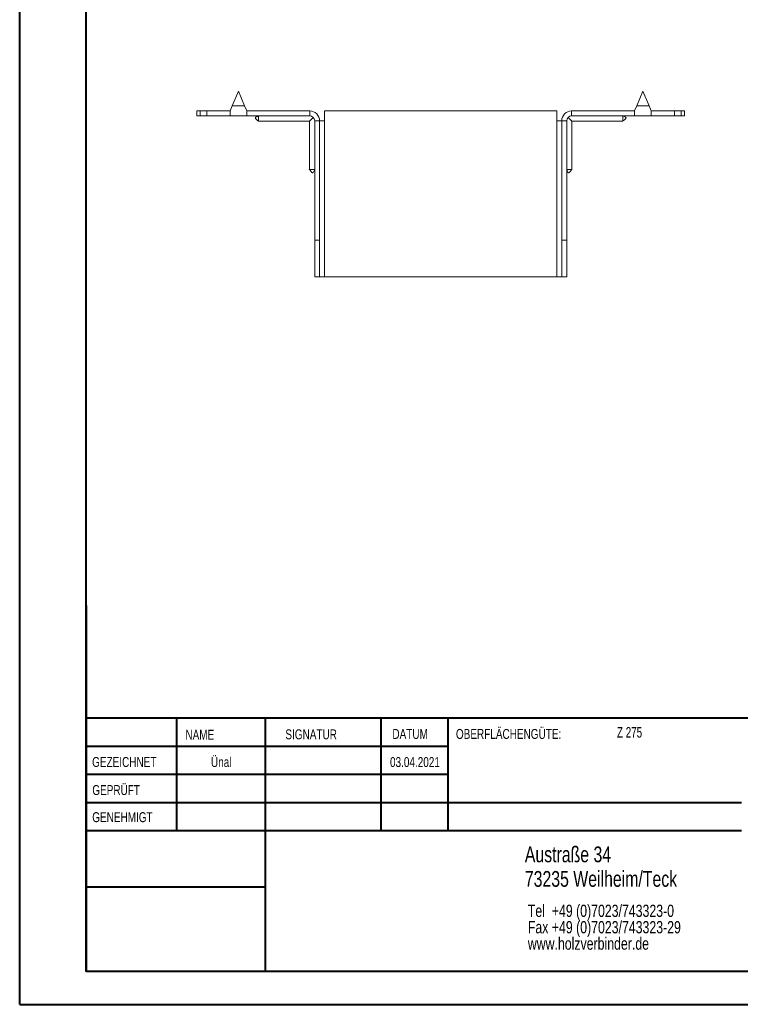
# Model space of a CAD drawing. Header units: millimetres. Extents: x 0 to 210, y 0 to 297.
# Tile 1 of 6: x 0 to 109, y 0 to 149. Entities that reach past the tile are written whole.
import ezdxf

# ---------------------------------------------------------------- set-up
doc = ezdxf.new("R2010")
doc.units = ezdxf.units.MM
doc.styles.add('SLDTEXTSTYLE0', font='TXT', dxfattribs={"width": 0.75})
doc.styles.add('SLDTEXTSTYLE2', font='TXT', dxfattribs={"width": 0.7})

# ---------------------------------------------------------------- blocks, each defined once
blk = doc.blocks.new('SW_NOTE_0')
at = {"color": 0, "linetype": 'Continuous', "lineweight": 0, "char_height": 1.8521, "attachment_point": 1, "style": 'SLDTEXTSTYLE0'}
for s, insert in [('Tel  +49 (0)7023/743323-0', (0, 2.39)), ('Fax +49 (0)7023/743323-29', (0, -0.08)), ('www.holzverbinder.de', (0, -2.55))]:
    blk.add_mtext(s, dxfattribs=dict(at, insert=insert))

msp = doc.modelspace()

# ---------------------------------------------------------------- linework, layer by layer
at = {"color": 7, "linetype": 'Continuous', "lineweight": 40}
for p, q in [((0.08, 0.21), (0.08, 297.21)), ((10.08, 5.21), (10.08, 292.21)), ((10.11, 60.37), (10.11, 5.12)), ((205.08, 43.37), (10.11, 43.37)), ((23.71, 43.37), (23.71, 26.37)), ((37.1, 43.37), (37.1, 5.12)), ((54.51, 43.37), (54.51, 26.37)), ((64.71, 26.37), (64.71, 43.37)), ((64.71, 39.1), (10.11, 39.1)), ((64.71, 34.87), (10.11, 34.87)), ((108.91, 30.62), (10.11, 30.62)), ((108.91, 26.37), (10.11, 26.37)), ((37.1, 17.87), (10.11, 17.87)), ((10.11, 13.71), (10.08, 13.71)), ((10.11, 9.46), (10.08, 9.46)), ((10.08, 5.21), (205.08, 5.21)), ((0.08, 0.21), (210.08, 0.21))]:
    msp.add_line(p, q, dxfattribs=at)
at = {"color": 7, "linetype": 'Continuous', "lineweight": 15}
for p, q in [((33.06, 137.95), (32.12, 135.7)), ((34, 135.7), (33.06, 137.95)), ((94.06, 137.95), (93.12, 135.7)), ((95, 135.7), (94.06, 137.95)), ((32.12, 135.7), (31.81, 134.95)), ((32.12, 135.7), (34, 135.7)), ((34.31, 134.95), (34, 135.7)), ((93.12, 135.7), (92.81, 134.95)), ((93.12, 135.7), (95, 135.7)), ((95.31, 134.95), (95, 135.7)), ((26.81, 134.95), (26.81, 134.2)), ((26.81, 134.95), (27.31, 134.95)), ((27.31, 134.2), (26.81, 134.2)), ((27.31, 134.95), (27.31, 134.2)), ((27.31, 134.95), (28.31, 134.95)), ((28.31, 134.2), (27.31, 134.2)), ((28.31, 134.2), (28.31, 134.95)), ((31.81, 134.95), (28.31, 134.95)), ((31.81, 134.2), (28.31, 134.2)), ((31.81, 134.95), (31.81, 134.2)), ((31.81, 134.2), (34.31, 134.2)), ((34.31, 134.2), (34.31, 134.95)), ((43.81, 134.95), (34.31, 134.95)), ((43.81, 134.2), (34.31, 134.2)), ((43.76, 133.4), (44.34, 133.98)), ((43.81, 134.2), (43.81, 134.95)), ((46.06, 133.45), (46.06, 134.95)), ((81.06, 134.95), (46.06, 134.95)), ((81.06, 134.95), (81.06, 133.45)), ((82.78, 133.98), (83.36, 133.4)), ((83.31, 134.2), (83.31, 134.95)), ((83.31, 134.95), (92.81, 134.95)), ((83.31, 134.2), (92.81, 134.2)), ((92.81, 134.95), (92.81, 134.2)), ((92.81, 134.2), (95.31, 134.2)), ((95.31, 134.2), (95.31, 134.95)), ((95.31, 134.95), (98.81, 134.95)), ((95.31, 134.2), (98.81, 134.2)), ((98.81, 134.2), (98.81, 134.95)), ((98.81, 134.95), (99.81, 134.95)), ((99.81, 134.2), (98.81, 134.2)), ((99.81, 134.2), (99.81, 134.95)), ((99.81, 134.95), (100.31, 134.95)), ((100.31, 134.2), (99.81, 134.2)), ((100.31, 134.2), (100.31, 134.95)), ((36.11, 133.4), (43.76, 133.4)), ((43.76, 133.4), (43.76, 126.13)), ((44.56, 133.45), (45.31, 133.45)), ((44.56, 115.45), (44.56, 133.45)), ((45.31, 115.45), (45.31, 133.45)), ((45.31, 133.45), (46.06, 133.45)), ((46.06, 109.95), (46.06, 133.45)), ((81.06, 133.45), (81.06, 109.95)), ((81.06, 133.45), (81.81, 133.45)), ((82.56, 133.45), (81.81, 133.45)), ((81.81, 115.45), (81.81, 133.45)), ((82.56, 115.45), (82.56, 133.45)), ((83.36, 133.4), (91.01, 133.4)), ((83.36, 126.13), (83.36, 133.4)), ((45.31, 115.45), (44.56, 115.45)), ((44.56, 109.95), (44.56, 115.45)), ((45.31, 109.95), (45.31, 115.45)), ((81.81, 115.45), (82.56, 115.45)), ((81.81, 109.95), (81.81, 115.45)), ((82.56, 109.95), (82.56, 115.45)), ((44.56, 109.95), (45.31, 109.95)), ((45.31, 109.95), (46.06, 109.95)), ((81.06, 109.95), (46.06, 109.95)), ((81.06, 109.95), (81.81, 109.95)), ((81.81, 109.95), (82.56, 109.95))]:
    msp.add_line(p, q, dxfattribs=at)
at = {"color": 7, "linetype": 'Continuous', "lineweight": 0}
for p, q in [((64.71, 39.12), (10.11, 39.12)), ((23.71, 5.21), (23.71, 5.12)), ((54.51, 5.21), (54.51, 5.12))]:
    msp.add_line(p, q, dxfattribs=at)
at = {"color": 7, "linetype": 'Continuous', "lineweight": 15}
for centre, radius, start, end in [((43.81, 133.45), 1.5, 0, 90), ((43.81, 133.45), 0.75, 0, 90), ((83.31, 133.45), 1.5, 90, 180), ((83.31, 133.45), 0.75, 90, 180)]:
    msp.add_arc(centre, radius, start, end, dxfattribs=at)
for points, knots in [([(36.11, 134.2), (35.99, 134.16), (35.82, 134.1), (35.66, 133.99), (35.62, 133.93), (35.61, 133.9), (35.61, 133.86), (35.62, 133.81), (35.69, 133.73), (35.86, 133.6), (36.01, 133.48), (36.11, 133.39)], [0, 0, 0, 0, 0.285501, 0.392615, 0.433608, 0.452355, 0.47104, 0.511905, 0.562272, 0.6953, 1, 1, 1, 1]), ([(36.11, 134.2), (36.11, 134.12), (36.11, 133.92), (36.11, 133.66), (36.11, 133.47), (36.11, 133.38), (36.11, 133.4), (36.11, 133.41)], [0, 0, 0, 0, 0.176999, 0.437532, 0.698072, 0.958616, 1, 1, 1, 1]), ([(91, 133.39), (91.09, 133.47), (91.22, 133.58), (91.39, 133.71), (91.48, 133.79), (91.51, 133.86), (91.51, 133.89), (91.5, 133.93), (91.47, 133.97), (91.32, 134.1), (91.15, 134.15), (91.01, 134.2)], [0, 0, 0, 0, 0.256731, 0.386951, 0.489173, 0.528771, 0.547318, 0.566205, 0.608673, 0.662214, 1, 1, 1, 1]), ([(91.01, 134.2), (91.01, 134.12), (91.01, 133.92), (91.01, 133.66), (91.01, 133.47), (91.01, 133.38), (91.01, 133.4), (91.01, 133.41)], [0, 0, 0, 0, 0.176999, 0.437532, 0.698072, 0.958616, 1, 1, 1, 1]), ([(43.75, 126.14), (43.83, 126.05), (43.94, 125.93), (44.07, 125.75), (44.15, 125.66), (44.22, 125.63), (44.25, 125.63), (44.29, 125.64), (44.33, 125.67), (44.46, 125.82), (44.51, 125.99), (44.56, 126.13)], [0, 0, 0, 0, 0.256731, 0.386951, 0.489173, 0.528771, 0.547318, 0.566205, 0.608673, 0.662214, 1, 1, 1, 1]), ([(43.77, 126.13), (43.77, 126.13), (43.78, 126.13), (43.95, 126.13), (44.17, 126.13), (44.38, 126.13), (44.5, 126.13), (44.56, 126.13)], [0, 0, 0, 0, 0.217783, 0.478083, 0.738383, 0.867316, 1, 1, 1, 1]), ([(82.56, 126.13), (82.6, 126.01), (82.66, 125.85), (82.76, 125.68), (82.83, 125.64), (82.86, 125.63), (82.9, 125.63), (82.94, 125.65), (83.02, 125.71), (83.15, 125.89), (83.28, 126.04), (83.37, 126.14)], [0, 0, 0, 0, 0.2855011, 0.3926152, 0.4336078, 0.4523546, 0.4710404, 0.511905, 0.562272, 0.6952998, 1, 1, 1, 1]), ([(83.35, 126.13), (83.34, 126.13), (83.33, 126.13), (83.17, 126.13), (82.95, 126.13), (82.74, 126.13), (82.62, 126.13), (82.56, 126.13)], [0, 0, 0, 0, 0.217783, 0.478083, 0.738383, 0.867316, 1, 1, 1, 1])]:
    msp.add_open_spline(points, degree=3, knots=knots, dxfattribs=at)

# ---------------------------------------------------------------- block references
at = {"color": 7, "linetype": 'Continuous', "lineweight": 0}
msp.add_blockref('SW_NOTE_0', (76.7, 12.85), dxfattribs=at)

# ---------------------------------------------------------------- texts
for s, insert, char_height, attachment_point, style in [('NAME', (25.07, 41.62), 1.5, 1, 'SLDTEXTSTYLE0'), ('SIGNATUR', (40.14, 41.68), 1.5, 1, 'SLDTEXTSTYLE0'), ('DATUM', (56.28, 41.74), 1.5, 1, 'SLDTEXTSTYLE0'), ('OBERFLÄCHENGÜTE:', (65.86, 41.74), 1.5, 1, 'SLDTEXTSTYLE0'), ('Z 275', (90.14, 42.03), 1.587, 1, 'SLDTEXTSTYLE2'), ('GEZEICHNET', (11, 37.51), 1.5, 1, 'SLDTEXTSTYLE0'), ('Ünal', (30.47, 37.5), 1.499, 2, 'SLDTEXTSTYLE0'), ('03.04.2021', (59.68, 37.5), 1.499, 2, 'SLDTEXTSTYLE0'), ('GEPRÜFT', (11.03, 33.28), 1.5, 1, 'SLDTEXTSTYLE0'), ('GENEHMIGT', (11.02, 29.19), 1.5, 1, 'SLDTEXTSTYLE0'), ('Austraße 34', (76.25, 24.02), 2.3813, 1, 'SLDTEXTSTYLE0'), ('73235 Weilheim/Teck', (76.25, 20.32), 2.3813, 1, 'SLDTEXTSTYLE0')]:
    msp.add_mtext(s, dxfattribs=dict(at, insert=insert, char_height=char_height, attachment_point=attachment_point, style=style))

doc.saveas('drawing.dxf')
